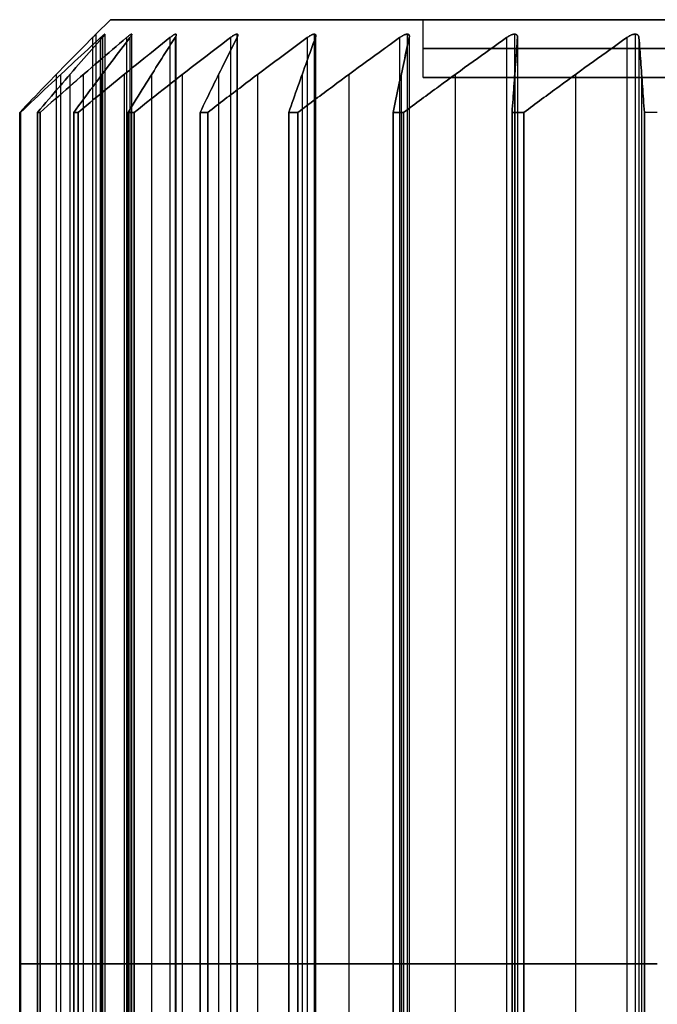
# Model space of a CAD drawing. Header units: centimetres. Extents: x -11.4 to 11.4, y -26.1 to 0.
# Tile 244 of 256: x 0.877 to 1.427, y -10.15 to -9.3. Entities that reach past the tile are written whole.
import ezdxf

# ---------------------------------------------------------------- set-up
doc = ezdxf.new("R2010")
doc.units = ezdxf.units.CM
doc.layers.add('Default', color=7, linetype='Continuous', true_color=0x000000)

msp = doc.modelspace()

# ---------------------------------------------------------------- linework, layer by layer
at = {"layer": 'Default'}
for p, q in [((0.955, -9.3), (0.94252, -9.31248)), ((1.225, -9.3), (0.955, -9.3)), ((1.225, -9.35), (1.225, -9.3)), ((0.94252, -9.31248), (0.94252, -10.91752)), ((0.95023, -9.31248, 0.14712), (0.95023, -10.91752, 0.14712)), ((0.95023, -9.31248, -0.14712), (0.95023, -10.91752, -0.14712)), ((0.97328, -9.31248, 0.29263), (0.97328, -10.91752, 0.29263)), ((0.97328, -9.31248, -0.29263), (0.97328, -10.91752, -0.29263)), ((1.01141, -9.31248, 0.43494), (1.01141, -10.91752, 0.43494)), ((1.01141, -9.31248, -0.43494), (1.01141, -10.91752, -0.43494)), ((1.0642, -9.31248, 0.57247), (1.0642, -10.91752, 0.57247)), ((1.0642, -9.31248, -0.57247), (1.0642, -10.91752, -0.57247)), ((1.13109, -9.31248, 0.70374), (1.13109, -10.91752, 0.70374)), ((1.13109, -9.31248, -0.70374), (1.13109, -10.91752, -0.70374)), ((1.21132, -9.31248, 0.8273), (1.21132, -10.91752, 0.8273)), ((1.21132, -9.31248, -0.8273), (1.21132, -10.91752, -0.8273)), ((1.30404, -9.31248, 0.94179), (1.30404, -10.91752, 0.94179)), ((1.30404, -9.31248, -0.94179), (1.30404, -10.91752, -0.94179)), ((1.40821, -9.31248, 1.04596), (1.40821, -10.91752, 1.04596)), ((1.40821, -9.31248, -1.04596), (1.40821, -10.91752, -1.04596)), ((0.90813, -9.34739, -0.03854), (0.90813, -10.88261, -0.03854)), ((0.90813, -9.34739, 0.03854), (0.90813, -10.88261, 0.03854)), ((0.912, -9.34739, -0.11239), (0.912, -10.88261, -0.11239)), ((0.912, -9.34739, 0.11239), (0.912, -10.88261, 0.11239)), ((0.92005, -9.34739, 0.18904), (0.92005, -10.88261, 0.18904)), ((0.92005, -9.34739, -0.18904), (0.92005, -10.88261, -0.18904)), ((0.93162, -9.34739, 0.26209), (0.93162, -10.88261, 0.26209)), ((0.93162, -9.34739, -0.26209), (0.93162, -10.88261, -0.26209)), ((0.94765, -9.34739, 0.33748), (0.94765, -10.88261, 0.33748)), ((0.94765, -9.34739, -0.33748), (0.94765, -10.88261, -0.33748)), ((0.96679, -9.34739, 0.40891), (0.96679, -10.88261, 0.40891)), ((0.96679, -9.34739, -0.40891), (0.96679, -10.88261, -0.40891)), ((0.9906, -9.34739, 0.48221), (0.9906, -10.88261, 0.48221)), ((0.9906, -9.34739, -0.48221), (0.9906, -10.88261, -0.48221)), ((1.01711, -9.34739, 0.55126), (1.01711, -10.88261, 0.55126)), ((1.01711, -9.34739, -0.55126), (1.01711, -10.88261, -0.55126)), ((1.04846, -9.34739, 0.62167), (1.04846, -10.88261, 0.62167)), ((1.04846, -9.34739, -0.62167), (1.04846, -10.88261, -0.62167)), ((1.08203, -9.34739, 0.68756), (1.08203, -10.88261, 0.68756)), ((1.08203, -9.34739, -0.68756), (1.08203, -10.88261, -0.68756)), ((1.12057, -9.34739, 0.75431), (1.12057, -10.88261, 0.75431)), ((1.12057, -9.34739, -0.75431), (1.12057, -10.88261, -0.75431)), ((1.16085, -9.34739, 0.81634), (1.16085, -10.88261, 0.81634)), ((1.16085, -9.34739, -0.81634), (1.16085, -10.88261, -0.81634)), ((1.20615, -9.34739, 0.87869), (1.20615, -10.88261, 0.87869)), ((1.20615, -9.34739, -0.87869), (1.20615, -10.88261, -0.87869)), ((1.25269, -9.34739, 0.93616), (1.25269, -10.88261, 0.93616)), ((1.25269, -9.34739, -0.93616), (1.25269, -10.88261, -0.93616)), ((1.30426, -9.34739, 0.99344), (1.30426, -10.88261, 0.99344)), ((1.30426, -9.34739, -0.99344), (1.30426, -10.88261, -0.99344)), ((1.35656, -9.34739, 1.04574), (1.35656, -10.88261, 1.04574)), ((1.35656, -9.34739, -1.04574), (1.35656, -10.88261, -1.04574)), ((1.41384, -9.34739, 1.09731), (1.41384, -10.88261, 1.09731)), ((1.41384, -9.34739, -1.09731), (1.41384, -10.88261, -1.09731)), ((1.71, -9.35), (1.225, -9.35)), ((0.87666, -10.115, -0.07), (0.93959, -10.115, -0.00707)), ((0.93959, -10.115, 0.00707), (0.87666, -10.115, 0.07)), ((0.94658, -10.115, -0.1404), (0.87742, -10.115, -0.08439)), ((0.87742, -10.115, 0.08439), (0.94658, -10.115, 0.1404)), ((0.94806, -10.115, 0.15446), (0.89205, -10.115, 0.22362)), ((0.89205, -10.115, -0.22362), (0.94806, -10.115, -0.15446)), ((0.8943, -10.115, 0.23785), (0.96894, -10.115, 0.28632)), ((0.96894, -10.115, -0.28632), (0.8943, -10.115, -0.23785)), ((0.97188, -10.115, 0.30016), (0.92341, -10.115, 0.37479)), ((0.92341, -10.115, -0.37479), (0.97188, -10.115, -0.30016)), ((0.92714, -10.115, 0.38871), (1.00644, -10.115, 0.42912)), ((1.00644, -10.115, -0.42912), (0.92714, -10.115, -0.38871)), ((1.01081, -10.115, 0.44257), (0.9704, -10.115, 0.52186)), ((0.9704, -10.115, -0.52186), (1.01081, -10.115, -0.44257)), ((0.97557, -10.115, 0.53531), (1.05865, -10.115, 0.56721)), ((1.05865, -10.115, -0.56721), (0.97557, -10.115, -0.53531)), ((1.0644, -10.115, 0.58012), (1.03251, -10.115, 0.66321)), ((1.03251, -10.115, -0.66321), (1.0644, -10.115, -0.58012)), ((1.03905, -10.115, 0.67605), (1.12501, -10.115, 0.69908)), ((1.12501, -10.115, -0.69908), (1.03905, -10.115, -0.67605)), ((1.13209, -10.115, 0.71133), (1.10905, -10.115, 0.79729)), ((1.10905, -10.115, -0.79729), (1.13209, -10.115, -0.71133)), ((1.1169, -10.115, 0.80938), (1.2048, -10.115, 0.8233)), ((1.2048, -10.115, -0.8233), (1.1169, -10.115, -0.80938)), ((1.21311, -10.115, 0.83474), (1.19919, -10.115, 0.92264)), ((1.19919, -10.115, -0.92264), (1.21311, -10.115, -0.83474)), ((1.20826, -10.115, 0.93384), (1.29713, -10.115, 0.93849)), ((1.29713, -10.115, -0.93849), (1.20826, -10.115, -0.93384)), ((1.30659, -10.115, 0.949), (1.30194, -10.115, 1.03788)), ((1.30194, -10.115, -1.03788), (1.30659, -10.115, -0.949)), ((1.31212, -10.115, 1.04806), (1.401, -10.115, 1.04341)), ((1.401, -10.115, -1.04341), (1.31212, -10.115, -1.04806)), ((1.41151, -10.115, 1.05287), (1.41616, -10.115, 1.14174)), ((1.41616, -10.115, -1.14174), (1.41151, -10.115, -1.05287))]:
    msp.add_line(p, q, dxfattribs=at)
at = {"layer": 'Default', "extrusion": (0, -1, 0)}
for centre, radius, start, end in [((2.35, 0, 9.3), 1.395, 90, 270), ((2.35, 0, 9.3), 1.125, 90, 270), ((2.35, 0, 9.38), 1.475, 128.72014, 129.27986), ((0.93252, 0, 10.115), 0.01, 315, 45), ((0.94028, 0.14817, 10.115), 0.01, 309, 39), ((0.94028, -0.14817, 10.115), 0.01, 321, 51), ((0.9635, 0.29471, 10.115), 0.01, 303, 33), ((0.9635, -0.29471, 10.115), 0.01, 327, 57), ((1.0019, 0.43803, 10.115), 0.01, 297, 27), ((1.0019, -0.43803, 10.115), 0.01, 333, 63), ((1.05507, 0.57654, 10.115), 0.01, 291, 21), ((1.05507, -0.57654, 10.115), 0.01, 339, 69), ((1.12243, 0.70874, 10.115), 0.01, 285, 15), ((1.12243, -0.70874, 10.115), 0.01, 345, 75), ((1.20323, 0.83317, 10.115), 0.01, 279, 9), ((1.20323, -0.83317, 10.115), 0.01, 351, 81), ((1.29661, 0.94848, 10.115), 0.01, 273, 3), ((1.29661, -0.94848, 10.115), 0.01, 357, 87), ((1.40152, 1.05339, 10.115), 0.01, 267, 357), ((1.40152, -1.05339, 10.115), 0.01, 3, 93)]:
    msp.add_arc(centre, radius, start, end, dxfattribs=at)
at = {"layer": 'Default', "extrusion": (0, 1, 0)}
for centre, radius, start, end in [((-2.35, 0, -9.325), 1.125, 270, 90), ((-2.35, 0, -9.35), 1.125, 270, 90), ((-2.35, 0, -9.38), 1.475, 2.72014, 3.27986), ((-2.35, 0, -9.38), 1.475, 356.72014, 357.27986), ((-2.35, 0, -9.38), 1.475, 350.72014, 351.27986), ((-2.35, 0, -9.38), 1.475, 8.72014, 9.27986), ((-2.35, 0, -9.38), 1.475, 344.72014, 345.27986), ((-2.35, 0, -9.38), 1.475, 14.72014, 15.27986), ((-2.35, 0, -9.38), 1.475, 338.72014, 339.27986), ((-2.35, 0, -9.38), 1.475, 20.72014, 21.27986), ((-2.35, 0, -9.38), 1.475, 332.72014, 333.27986), ((-2.35, 0, -9.38), 1.475, 26.72014, 27.27986), ((-2.35, 0, -9.38), 1.475, 326.72014, 327.27986), ((-2.35, 0, -9.38), 1.475, 32.72014, 33.27986), ((-2.35, 0, -9.38), 1.475, 320.72014, 321.27986), ((-2.35, 0, -9.38), 1.475, 38.72014, 39.27986), ((-2.35, 0, -9.38), 1.475, 314.72014, 315.27986), ((-2.35, 0, -9.38), 1.475, 44.72014, 45.27986), ((-2.35, 0, -9.38), 1.475, 308.72014, 309.27986), ((-2.35, 0, -10.115), 1.475, 356.72014, 357.27986), ((-2.35, 0, -10.115), 1.475, 2.72014, 3.27986), ((-2.35, 0, -10.115), 1.475, 8.72014, 9.27986), ((-2.35, 0, -10.115), 1.475, 350.72014, 351.27986), ((-2.35, 0, -10.115), 1.475, 14.72014, 15.27986), ((-2.35, 0, -10.115), 1.475, 344.72014, 345.27986), ((-2.35, 0, -10.115), 1.475, 20.72014, 21.27986), ((-2.35, 0, -10.115), 1.475, 338.72014, 339.27986), ((-2.35, 0, -10.115), 1.475, 26.72014, 27.27986), ((-2.35, 0, -10.115), 1.475, 332.72014, 333.27986), ((-2.35, 0, -10.115), 1.475, 32.72014, 33.27986), ((-2.35, 0, -10.115), 1.475, 326.72014, 327.27986), ((-2.35, 0, -10.115), 1.475, 38.72014, 39.27986), ((-2.35, 0, -10.115), 1.475, 320.72014, 321.27986), ((-2.35, 0, -10.115), 1.475, 44.72014, 45.27986), ((-2.35, 0, -10.115), 1.475, 314.72014, 315.27986), ((-2.35, 0, -10.115), 1.475, 50.72014, 51.27986), ((-2.35, 0, -10.115), 1.475, 308.72014, 309.27986)]:
    msp.add_arc(centre, radius, start, end, dxfattribs=at)
at = {"layer": 'Default'}
for points, degree in [([(0.87666, -9.38, -0.07), (0.88394, -9.37239, -0.06273), (0.8983, -9.35746, -0.04836), (0.91925, -9.33597, -0.02741), (0.93287, -9.32218, -0.01379), (0.93959, -9.31543, -0.00707)], 3), ([(0.93959, -9.31543, 0.00707), (0.93287, -9.32218, 0.01379), (0.91926, -9.33596, 0.02741), (0.89831, -9.35745, 0.04835), (0.88394, -9.37238, 0.06272), (0.87666, -9.38, 0.07)], 3), ([(0.94658, -9.31543, -0.1404), (0.9392, -9.32218, -0.13442), (0.92423, -9.33596, -0.1223), (0.90121, -9.35745, -0.10365), (0.88542, -9.37238, -0.09087), (0.87742, -9.38, -0.08439)], 3), ([(0.87742, -9.38, 0.08439), (0.88541, -9.37239, 0.09086), (0.9012, -9.35746, 0.10365), (0.92422, -9.33597, 0.12229), (0.93919, -9.32218, 0.13441), (0.94658, -9.31543, 0.1404)], 3), ([(0.94806, -9.31543, 0.15446), (0.94208, -9.32218, 0.16184), (0.92996, -9.33596, 0.17681), (0.91131, -9.35745, 0.19983), (0.89853, -9.37238, 0.21562), (0.89205, -9.38, 0.22362)], 3), ([(0.89205, -9.38, -0.22362), (0.89852, -9.37239, -0.21563), (0.91131, -9.35746, -0.19984), (0.92995, -9.33597, -0.17682), (0.94208, -9.32218, -0.16185), (0.94806, -9.31543, -0.15446)], 3), ([(0.8943, -9.38, 0.23785), (0.90293, -9.37239, 0.24346), (0.91997, -9.35746, 0.25452), (0.94481, -9.33597, 0.27066), (0.96097, -9.32218, 0.28115), (0.96894, -9.31543, 0.28632)], 3), ([(0.96894, -9.31543, -0.28632), (0.96098, -9.32218, -0.28115), (0.94482, -9.33596, -0.27066), (0.91998, -9.35745, -0.25453), (0.90294, -9.37238, -0.24346), (0.8943, -9.38, -0.23785)], 3), ([(0.97188, -9.31543, 0.30016), (0.96671, -9.32218, 0.30812), (0.95622, -9.33596, 0.32427), (0.94008, -9.35745, 0.34912), (0.92902, -9.37238, 0.36616), (0.92341, -9.38, 0.37479)], 3), ([(0.92341, -9.38, -0.37479), (0.92902, -9.37239, -0.36617), (0.94008, -9.35746, -0.34913), (0.95621, -9.33597, -0.32428), (0.96671, -9.32218, -0.30813), (0.97188, -9.31543, -0.30016)], 3), ([(0.92714, -9.38, 0.38871), (0.93631, -9.37239, 0.39338), (0.95441, -9.35746, 0.4026), (0.9808, -9.33597, 0.41605), (0.99797, -9.32218, 0.4248), (1.00644, -9.31543, 0.42912)], 3), ([(1.00644, -9.31543, -0.42912), (0.99797, -9.32218, -0.4248), (0.98081, -9.33596, -0.41606), (0.95442, -9.35745, -0.40261), (0.93631, -9.37238, -0.39339), (0.92714, -9.38, -0.38871)], 3), ([(0.93959, -9.31543, -0.00707), (0.93985, -9.31516, -0.00681), (0.94034, -9.31468, -0.00627), (0.94095, -9.31406, -0.00541), (0.94145, -9.31355, -0.00453), (0.94185, -9.31316, -0.00364), (0.94215, -9.31285, -0.00274), (0.94237, -9.31263, -0.00182), (0.94249, -9.31251, -0.0009), (0.94253, -9.31247, 0.00001), (0.94249, -9.31251, 0.00091), (0.94237, -9.31263, 0.00182), (0.94215, -9.31285, 0.00274), (0.94185, -9.31316, 0.00364), (0.94145, -9.31355, 0.00453), (0.94095, -9.31406, 0.00541), (0.94034, -9.31467, 0.00626), (0.93985, -9.31516, 0.00681), (0.93959, -9.31543, 0.00707)], 3), ([(0.93959, -9.31543, -0.00707), (0.93959, -10.115, -0.00707), (0.93959, -10.91457, -0.00707)], 2), ([(0.93959, -9.31543, 0.00707), (0.93959, -10.115, 0.00707), (0.93959, -10.91457, 0.00707)], 2), ([(0.94658, -9.31543, 0.1404), (0.94687, -9.31516, 0.14063), (0.94741, -9.31468, 0.14112), (0.94811, -9.31406, 0.14191), (0.9487, -9.31355, 0.14273), (0.94918, -9.31316, 0.14357), (0.94958, -9.31285, 0.14444), (0.94989, -9.31263, 0.14533), (0.95011, -9.31251, 0.14623), (0.95024, -9.31247, 0.14713), (0.9503, -9.31251, 0.14803), (0.95027, -9.31263, 0.14895), (0.95015, -9.31285, 0.14988), (0.94994, -9.31316, 0.15081), (0.94964, -9.31355, 0.15173), (0.94924, -9.31406, 0.15266), (0.94872, -9.31467, 0.15358), (0.94829, -9.31516, 0.15417), (0.94806, -9.31543, 0.15446)], 3), ([(0.94806, -9.31543, -0.15446), (0.94829, -9.31516, -0.15417), (0.94872, -9.31468, -0.15358), (0.94924, -9.31406, -0.15266), (0.94964, -9.31355, -0.15174), (0.94994, -9.31316, -0.15081), (0.95015, -9.31285, -0.14988), (0.95027, -9.31263, -0.14895), (0.9503, -9.31251, -0.14802), (0.95024, -9.31247, -0.14711), (0.95011, -9.31251, -0.14622), (0.94989, -9.31263, -0.14532), (0.94958, -9.31285, -0.14444), (0.94918, -9.31316, -0.14357), (0.9487, -9.31355, -0.14273), (0.94811, -9.31406, -0.14191), (0.94741, -9.31467, -0.14112), (0.94687, -9.31516, -0.14063), (0.94658, -9.31543, -0.1404)], 3), ([(0.94658, -10.91457, -0.1404), (0.94658, -10.115, -0.1404), (0.94658, -9.31543, -0.1404)], 2), ([(0.94658, -9.31543, 0.1404), (0.94658, -10.115, 0.1404), (0.94658, -10.91457, 0.1404)], 2), ([(0.94806, -9.31543, 0.15446), (0.94806, -10.115, 0.15446), (0.94806, -10.91457, 0.15446)], 2), ([(0.94806, -9.31543, -0.15446), (0.94806, -10.115, -0.15446), (0.94806, -10.91457, -0.15446)], 2), ([(0.96894, -9.31543, 0.28632), (0.96925, -9.31516, 0.28653), (0.96984, -9.31468, 0.28696), (0.97062, -9.31406, 0.28767), (0.97129, -9.31355, 0.28842), (0.97186, -9.31316, 0.28921), (0.97235, -9.31285, 0.29003), (0.97275, -9.31263, 0.29088), (0.97306, -9.31251, 0.29175), (0.97329, -9.31247, 0.29263), (0.97344, -9.31251, 0.29353), (0.97351, -9.31263, 0.29445), (0.97349, -9.31285, 0.29539), (0.97338, -9.31316, 0.29633), (0.97318, -9.31355, 0.29728), (0.97287, -9.31406, 0.29824), (0.97245, -9.31467, 0.29921), (0.97208, -9.31516, 0.29985), (0.97188, -9.31543, 0.30016)], 3), ([(0.97188, -9.31543, -0.30016), (0.97208, -9.31516, -0.29985), (0.97245, -9.31468, -0.29921), (0.97287, -9.31406, -0.29825), (0.97318, -9.31355, -0.29728), (0.97338, -9.31316, -0.29633), (0.97349, -9.31285, -0.29539), (0.97351, -9.31263, -0.29444), (0.97344, -9.31251, -0.29352), (0.97329, -9.31247, -0.29262), (0.97306, -9.31251, -0.29175), (0.97275, -9.31263, -0.29088), (0.97235, -9.31285, -0.29003), (0.97186, -9.31316, -0.28921), (0.97129, -9.31355, -0.28843), (0.97062, -9.31406, -0.28767), (0.96984, -9.31467, -0.28696), (0.96925, -9.31516, -0.28653), (0.96894, -9.31543, -0.28632)], 3), ([(0.96894, -9.31543, 0.28632), (0.96894, -10.115, 0.28632), (0.96894, -10.91457, 0.28632)], 2), ([(0.96894, -9.31543, -0.28632), (0.96894, -10.115, -0.28632), (0.96894, -10.91457, -0.28632)], 2), ([(1.01081, -9.31543, 0.44257), (1.00649, -9.32218, 0.45103), (0.99775, -9.33596, 0.46819), (0.9843, -9.35745, 0.49459), (0.97508, -9.37238, 0.51269), (0.9704, -9.38, 0.52186)], 3), ([(0.9704, -9.38, -0.52186), (0.97507, -9.37239, -0.51269), (0.9843, -9.35746, -0.4946), (0.99775, -9.33597, -0.4682), (1.00649, -9.32218, -0.45103), (1.01081, -9.31543, -0.44257)], 3), ([(0.97188, -9.31543, 0.30016), (0.97188, -10.115, 0.30016), (0.97188, -10.91457, 0.30016)], 2), ([(0.97188, -9.31543, -0.30016), (0.97188, -10.115, -0.30016), (0.97188, -10.91457, -0.30016)], 2), ([(0.97557, -9.38, 0.53531), (0.98517, -9.37239, 0.539), (1.00413, -9.35746, 0.54628), (1.03179, -9.33597, 0.5569), (1.04978, -9.32218, 0.5638), (1.05865, -9.31543, 0.56721)], 3), ([(1.05865, -9.31543, -0.56721), (1.04978, -9.32218, -0.5638), (1.0318, -9.33596, -0.5569), (1.00415, -9.35745, -0.54628), (0.98518, -9.37238, -0.539), (0.97557, -9.38, -0.53531)], 3), ([(1.00644, -9.31543, 0.42912), (1.00677, -9.31516, 0.42928), (1.0074, -9.31468, 0.42965), (1.00825, -9.31406, 0.43028), (1.00899, -9.31355, 0.43096), (1.00964, -9.31316, 0.43168), (1.01021, -9.31285, 0.43244), (1.0107, -9.31263, 0.43325), (1.0111, -9.31251, 0.43409), (1.01142, -9.31247, 0.43494), (1.01166, -9.31251, 0.43581), (1.01182, -9.31263, 0.43672), (1.0119, -9.31285, 0.43765), (1.01189, -9.31316, 0.43861), (1.01179, -9.31355, 0.43957), (1.01159, -9.31406, 0.44056), (1.01127, -9.31467, 0.44157), (1.01097, -9.31516, 0.44223), (1.01081, -9.31543, 0.44257)], 3), ([(1.01081, -9.31543, -0.44257), (1.01097, -9.31516, -0.44224), (1.01127, -9.31468, -0.44157), (1.01159, -9.31406, -0.44056), (1.01179, -9.31355, -0.43957), (1.01189, -9.31316, -0.43861), (1.0119, -9.31285, -0.43765), (1.01182, -9.31263, -0.43671), (1.01166, -9.31251, -0.4358), (1.01142, -9.31247, -0.43493), (1.0111, -9.31251, -0.43408), (1.0107, -9.31263, -0.43325), (1.01021, -9.31285, -0.43244), (1.00964, -9.31316, -0.43168), (1.009, -9.31355, -0.43096), (1.00825, -9.31406, -0.43028), (1.0074, -9.31467, -0.42965), (1.00677, -9.31516, -0.42928), (1.00644, -9.31543, -0.42912)], 3), ([(1.00644, -9.31543, 0.42912), (1.00644, -10.115, 0.42912), (1.00644, -10.91457, 0.42912)], 2), ([(1.00644, -9.31543, -0.42912), (1.00644, -10.115, -0.42912), (1.00644, -10.91457, -0.42912)], 2), ([(1.01081, -9.31543, 0.44257), (1.01081, -10.115, 0.44257), (1.01081, -10.91457, 0.44257)], 2), ([(1.01081, -9.31543, -0.44257), (1.01081, -10.115, -0.44257), (1.01081, -10.91457, -0.44257)], 2), ([(1.0644, -9.31543, 0.58012), (1.061, -9.32218, 0.58899), (1.0541, -9.33596, 0.60697), (1.04348, -9.35745, 0.63463), (1.0362, -9.37238, 0.6536), (1.03251, -9.38, 0.66321)], 3), ([(1.03251, -9.38, -0.66321), (1.0362, -9.37239, -0.6536), (1.04348, -9.35746, -0.63464), (1.05409, -9.33597, -0.60698), (1.061, -9.32218, -0.589), (1.0644, -9.31543, -0.58012)], 3), ([(1.03905, -9.38, 0.67605), (1.04899, -9.37239, 0.67871), (1.06861, -9.35746, 0.68397), (1.09723, -9.33597, 0.69163), (1.11583, -9.32218, 0.69662), (1.12501, -9.31543, 0.69908)], 3), ([(1.12501, -9.31543, -0.69908), (1.11584, -9.32218, -0.69662), (1.09724, -9.33596, -0.69164), (1.06862, -9.35745, -0.68397), (1.04899, -9.37238, -0.67871), (1.03905, -9.38, -0.67605)], 3), ([(1.05865, -9.31543, 0.56721), (1.059, -9.31516, 0.56734), (1.05966, -9.31468, 0.56764), (1.06057, -9.31406, 0.56817), (1.06139, -9.31355, 0.56877), (1.06211, -9.31316, 0.56942), (1.06275, -9.31285, 0.57012), (1.06332, -9.31263, 0.57087), (1.06381, -9.31251, 0.57166), (1.06422, -9.31247, 0.57247), (1.06455, -9.31251, 0.57332), (1.0648, -9.31263, 0.5742), (1.06498, -9.31285, 0.57512), (1.06507, -9.31316, 0.57607), (1.06507, -9.31355, 0.57704), (1.06497, -9.31406, 0.57805), (1.06476, -9.31467, 0.57908), (1.06454, -9.31516, 0.57978), (1.0644, -9.31543, 0.58012)], 3), ([(1.0644, -9.31543, -0.58012), (1.06454, -9.31516, -0.57978), (1.06476, -9.31468, -0.57908), (1.06497, -9.31406, -0.57805), (1.06507, -9.31355, -0.57704), (1.06507, -9.31316, -0.57607), (1.06498, -9.31285, -0.57513), (1.0648, -9.31263, -0.5742), (1.06455, -9.31251, -0.57331), (1.06421, -9.31247, -0.57246), (1.06381, -9.31251, -0.57165), (1.06332, -9.31263, -0.57087), (1.06275, -9.31285, -0.57012), (1.06211, -9.31316, -0.56942), (1.06139, -9.31355, -0.56877), (1.06057, -9.31406, -0.56817), (1.05966, -9.31467, -0.56764), (1.059, -9.31516, -0.56734), (1.05865, -9.31543, -0.56721)], 3), ([(1.05865, -9.31543, 0.56721), (1.05865, -10.115, 0.56721), (1.05865, -10.91457, 0.56721)], 2), ([(1.05865, -9.31543, -0.56721), (1.05865, -10.115, -0.56721), (1.05865, -10.91457, -0.56721)], 2), ([(1.0644, -9.31543, 0.58012), (1.0644, -10.115, 0.58012), (1.0644, -10.91457, 0.58012)], 2), ([(1.0644, -9.31543, -0.58012), (1.0644, -10.115, -0.58012), (1.0644, -10.91457, -0.58012)], 2), ([(1.13209, -9.31543, 0.71133), (1.12963, -9.32218, 0.7205), (1.12464, -9.33596, 0.73911), (1.11697, -9.35745, 0.76772), (1.11172, -9.37238, 0.78735), (1.10905, -9.38, 0.79729)], 3), ([(1.10905, -9.38, -0.79729), (1.11171, -9.37239, -0.78735), (1.11697, -9.35746, -0.76773), (1.12464, -9.33597, -0.73912), (1.12963, -9.32218, -0.72051), (1.13209, -9.31543, -0.71133)], 3), ([(1.1169, -9.38, 0.80938), (1.12706, -9.37239, 0.81098), (1.14712, -9.35746, 0.81416), (1.17638, -9.33597, 0.8188), (1.19541, -9.32218, 0.82181), (1.2048, -9.31543, 0.8233)], 3), ([(1.2048, -9.31543, -0.8233), (1.19542, -9.32218, -0.82181), (1.1764, -9.33596, -0.8188), (1.14713, -9.35745, -0.81416), (1.12707, -9.37238, -0.81099), (1.1169, -9.38, -0.80938)], 3), ([(1.12501, -9.31543, 0.69908), (1.12537, -9.31516, 0.69918), (1.12606, -9.31468, 0.6994), (1.12703, -9.31406, 0.69984), (1.1279, -9.31355, 0.70035), (1.12868, -9.31316, 0.70092), (1.1294, -9.31285, 0.70155), (1.13004, -9.31263, 0.70224), (1.13061, -9.31251, 0.70297), (1.1311, -9.31247, 0.70374), (1.13152, -9.31251, 0.70454), (1.13187, -9.31263, 0.7054), (1.13214, -9.31285, 0.7063), (1.13233, -9.31316, 0.70723), (1.13243, -9.31355, 0.70819), (1.13243, -9.31406, 0.7092), (1.13233, -9.31467, 0.71025), (1.13218, -9.31516, 0.71097), (1.13209, -9.31543, 0.71133)], 3), ([(1.13209, -9.31543, -0.71133), (1.13218, -9.31516, -0.71097), (1.13233, -9.31468, -0.71026), (1.13243, -9.31406, -0.70921), (1.13243, -9.31355, -0.70819), (1.13233, -9.31316, -0.70723), (1.13214, -9.31285, -0.7063), (1.13186, -9.31263, -0.70539), (1.13151, -9.31251, -0.70454), (1.1311, -9.31247, -0.70373), (1.13061, -9.31251, -0.70297), (1.13004, -9.31263, -0.70224), (1.1294, -9.31285, -0.70155), (1.12868, -9.31316, -0.70092), (1.1279, -9.31355, -0.70035), (1.12703, -9.31406, -0.69984), (1.12607, -9.31467, -0.69941), (1.12537, -9.31516, -0.69918), (1.12501, -9.31543, -0.69908)], 3), ([(1.12501, -9.31543, 0.69908), (1.12501, -10.115, 0.69908), (1.12501, -10.91457, 0.69908)], 2), ([(1.12501, -9.31543, -0.69908), (1.12501, -10.115, -0.69908), (1.12501, -10.91457, -0.69908)], 2), ([(1.13209, -9.31543, 0.71133), (1.13209, -10.115, 0.71133), (1.13209, -10.91457, 0.71133)], 2), ([(1.13209, -9.31543, -0.71133), (1.13209, -10.115, -0.71133), (1.13209, -10.91457, -0.71133)], 2), ([(1.21311, -9.31543, 0.83474), (1.21163, -9.32218, 0.84412), (1.20861, -9.33596, 0.86314), (1.20398, -9.35745, 0.8924), (1.2008, -9.37238, 0.91247), (1.19919, -9.38, 0.92264)], 3), ([(1.19919, -9.38, -0.92264), (1.2008, -9.37239, -0.91248), (1.20398, -9.35746, -0.89242), (1.20861, -9.33597, -0.86315), (1.21162, -9.32218, -0.84413), (1.21311, -9.31543, -0.83474)], 3), ([(1.2048, -9.31543, 0.8233), (1.20516, -9.31516, 0.82336), (1.20588, -9.31468, 0.82351), (1.20688, -9.31406, 0.82384), (1.2078, -9.31355, 0.82426), (1.20864, -9.31316, 0.82474), (1.20942, -9.31285, 0.8253), (1.21013, -9.31263, 0.82591), (1.21077, -9.31251, 0.82658), (1.21134, -9.31247, 0.82729), (1.21184, -9.31251, 0.82805), (1.21227, -9.31263, 0.82886), (1.21264, -9.31285, 0.82973), (1.21292, -9.31316, 0.83064), (1.21312, -9.31355, 0.83158), (1.21324, -9.31406, 0.83259), (1.21324, -9.31467, 0.83364), (1.21317, -9.31516, 0.83437), (1.21311, -9.31543, 0.83474)], 3), ([(1.21311, -9.31543, -0.83474), (1.21317, -9.31516, -0.83437), (1.21324, -9.31468, -0.83365), (1.21324, -9.31406, -0.83259), (1.21312, -9.31355, -0.83159), (1.21292, -9.31316, -0.83064), (1.21264, -9.31285, -0.82973), (1.21227, -9.31263, -0.82886), (1.21183, -9.31251, -0.82804), (1.21133, -9.31247, -0.82728), (1.21077, -9.31251, -0.82658), (1.21013, -9.31263, -0.82591), (1.20942, -9.31285, -0.8253), (1.20864, -9.31316, -0.82474), (1.2078, -9.31355, -0.82426), (1.20688, -9.31406, -0.82384), (1.20588, -9.31467, -0.82351), (1.20517, -9.31516, -0.82336), (1.2048, -9.31543, -0.8233)], 3), ([(1.2048, -9.31543, 0.8233), (1.2048, -10.115, 0.8233), (1.2048, -10.91457, 0.8233)], 2), ([(1.2048, -9.31543, -0.8233), (1.2048, -10.115, -0.8233), (1.2048, -10.91457, -0.8233)], 2), ([(1.20826, -9.38, 0.93384), (1.21853, -9.37239, 0.93437), (1.23881, -9.35746, 0.93544), (1.2684, -9.33597, 0.93699), (1.28764, -9.32218, 0.938), (1.29713, -9.31543, 0.93849)], 3), ([(1.29713, -9.31543, -0.93849), (1.28764, -9.32218, -0.938), (1.26841, -9.33596, -0.93699), (1.23883, -9.35745, -0.93544), (1.21854, -9.37238, -0.93437), (1.20826, -9.38, -0.93384)], 3), ([(1.21311, -9.31543, 0.83474), (1.21311, -10.115, 0.83474), (1.21311, -10.91457, 0.83474)], 2), ([(1.21311, -9.31543, -0.83474), (1.21311, -10.115, -0.83474), (1.21311, -10.91457, -0.83474)], 2), ([(1.29713, -9.31543, 0.93849), (1.2975, -9.31516, 0.93851), (1.29822, -9.31468, 0.93859), (1.29926, -9.31406, 0.93882), (1.30022, -9.31355, 0.93914), (1.3011, -9.31316, 0.93953), (1.30193, -9.31285, 0.94), (1.30271, -9.31263, 0.94054), (1.30341, -9.31251, 0.94114), (1.30405, -9.31247, 0.94178), (1.30463, -9.31251, 0.94248), (1.30514, -9.31263, 0.94325), (1.3056, -9.31285, 0.94407), (1.30598, -9.31316, 0.94494), (1.30628, -9.31355, 0.94586), (1.30649, -9.31406, 0.94685), (1.30661, -9.31467, 0.9479), (1.30661, -9.31516, 0.94863), (1.30659, -9.31543, 0.949)], 3), ([(1.30659, -9.31543, -0.949), (1.30661, -9.31516, -0.94863), (1.30661, -9.31468, -0.9479), (1.30649, -9.31406, -0.94686), (1.30628, -9.31355, -0.94587), (1.30598, -9.31316, -0.94494), (1.3056, -9.31285, -0.94407), (1.30514, -9.31263, -0.94324), (1.30462, -9.31251, -0.94248), (1.30404, -9.31247, -0.94177), (1.30341, -9.31251, -0.94113), (1.3027, -9.31263, -0.94054), (1.30193, -9.31285, -0.94), (1.3011, -9.31316, -0.93953), (1.30022, -9.31355, -0.93914), (1.29926, -9.31406, -0.93882), (1.29823, -9.31467, -0.93859), (1.2975, -9.31516, -0.93851), (1.29713, -9.31543, -0.93849)], 3), ([(1.29713, -9.31543, 0.93849), (1.29713, -10.115, 0.93849), (1.29713, -10.91457, 0.93849)], 2), ([(1.29713, -9.31543, -0.93849), (1.29713, -10.115, -0.93849), (1.29713, -10.91457, -0.93849)], 2), ([(1.30659, -9.31543, 0.949), (1.3061, -9.32218, 0.95849), (1.30509, -9.33596, 0.97772), (1.30354, -9.35745, 1.00731), (1.30247, -9.37238, 1.0276), (1.30194, -9.38, 1.03788)], 3), ([(1.30194, -9.38, -1.03788), (1.30247, -9.37239, -1.0276), (1.30354, -9.35746, -1.00732), (1.30509, -9.33597, -0.97773), (1.3061, -9.32218, -0.95849), (1.30659, -9.31543, -0.949)], 3), ([(1.30659, -9.31543, 0.949), (1.30659, -10.115, 0.949), (1.30659, -10.91457, 0.949)], 2), ([(1.30659, -9.31543, -0.949), (1.30659, -10.115, -0.949), (1.30659, -10.91457, -0.949)], 2), ([(1.31212, -9.38, 1.04806), (1.3224, -9.37239, 1.04753), (1.34268, -9.35746, 1.04646), (1.37227, -9.33597, 1.04491), (1.39151, -9.32218, 1.0439), (1.401, -9.31543, 1.04341)], 3), ([(1.401, -9.31543, -1.04341), (1.39151, -9.32218, -1.0439), (1.37228, -9.33596, -1.04491), (1.34269, -9.35745, -1.04646), (1.3224, -9.37238, -1.04753), (1.31212, -9.38, -1.04806)], 3), ([(1.401, -9.31543, 1.04341), (1.40137, -9.31516, 1.04339), (1.4021, -9.31468, 1.04339), (1.40314, -9.31406, 1.04351), (1.40413, -9.31355, 1.04372), (1.40506, -9.31316, 1.04402), (1.40593, -9.31285, 1.0444), (1.40676, -9.31263, 1.04486), (1.40752, -9.31251, 1.04538), (1.40823, -9.31247, 1.04596), (1.40887, -9.31251, 1.04659), (1.40946, -9.31263, 1.0473), (1.41, -9.31285, 1.04807), (1.41047, -9.31316, 1.0489), (1.41086, -9.31355, 1.04978), (1.41118, -9.31406, 1.05074), (1.41141, -9.31467, 1.05177), (1.41149, -9.31516, 1.0525), (1.41151, -9.31543, 1.05287)], 3), ([(1.41151, -9.31543, -1.05287), (1.41149, -9.31516, -1.0525), (1.41141, -9.31468, -1.05178), (1.41118, -9.31406, -1.05074), (1.41086, -9.31355, -1.04978), (1.41047, -9.31316, -1.0489), (1.41, -9.31285, -1.04807), (1.40946, -9.31263, -1.04729), (1.40886, -9.31251, -1.04659), (1.40822, -9.31247, -1.04595), (1.40752, -9.31251, -1.04537), (1.40675, -9.31263, -1.04486), (1.40593, -9.31285, -1.0444), (1.40506, -9.31316, -1.04402), (1.40414, -9.31355, -1.04372), (1.40315, -9.31406, -1.04351), (1.4021, -9.31467, -1.04339), (1.40137, -9.31516, -1.04339), (1.401, -9.31543, -1.04341)], 3), ([(1.401, -9.31543, 1.04341), (1.401, -10.115, 1.04341), (1.401, -10.91457, 1.04341)], 2), ([(1.401, -9.31543, -1.04341), (1.401, -10.115, -1.04341), (1.401, -10.91457, -1.04341)], 2), ([(1.41151, -9.31543, 1.05287), (1.41151, -10.115, 1.05287), (1.41151, -10.91457, 1.05287)], 2), ([(1.41151, -9.31543, 1.05287), (1.412, -9.32218, 1.06236), (1.41301, -9.33596, 1.08159), (1.41456, -9.35745, 1.11117), (1.41563, -9.37238, 1.13146), (1.41616, -9.38, 1.14174)], 3), ([(1.41616, -9.38, -1.14174), (1.41563, -9.37239, -1.13147), (1.41456, -9.35746, -1.11119), (1.41301, -9.33597, -1.0816), (1.412, -9.32218, -1.06236), (1.41151, -9.31543, -1.05287)], 3), ([(1.41151, -9.31543, -1.05287), (1.41151, -10.115, -1.05287), (1.41151, -10.91457, -1.05287)], 2), ([(0.87666, -10.85, -0.07), (0.87666, -10.115, -0.07), (0.87666, -9.38, -0.07)], 2), ([(0.87666, -9.38, 0.07), (0.87666, -10.115, 0.07), (0.87666, -10.85, 0.07)], 2), ([(0.87742, -9.38, -0.08439), (0.87742, -10.115, -0.08439), (0.87742, -10.85, -0.08439)], 2), ([(0.87742, -10.85, 0.08439), (0.87742, -10.115, 0.08439), (0.87742, -9.38, 0.08439)], 2), ([(0.89205, -9.38, 0.22362), (0.89205, -10.115, 0.22362), (0.89205, -10.85, 0.22362)], 2), ([(0.89205, -10.85, -0.22362), (0.89205, -10.115, -0.22362), (0.89205, -9.38, -0.22362)], 2), ([(0.8943, -10.85, 0.23785), (0.8943, -10.115, 0.23785), (0.8943, -9.38, 0.23785)], 2), ([(0.8943, -9.38, -0.23785), (0.8943, -10.115, -0.23785), (0.8943, -10.85, -0.23785)], 2), ([(0.92341, -9.38, 0.37479), (0.92341, -10.115, 0.37479), (0.92341, -10.85, 0.37479)], 2), ([(0.92341, -10.85, -0.37479), (0.92341, -10.115, -0.37479), (0.92341, -9.38, -0.37479)], 2), ([(0.92714, -10.85, 0.38871), (0.92714, -10.115, 0.38871), (0.92714, -9.38, 0.38871)], 2), ([(0.92714, -9.38, -0.38871), (0.92714, -10.115, -0.38871), (0.92714, -10.85, -0.38871)], 2), ([(0.9704, -9.38, 0.52186), (0.9704, -10.115, 0.52186), (0.9704, -10.85, 0.52186)], 2), ([(0.9704, -10.85, -0.52186), (0.9704, -10.115, -0.52186), (0.9704, -9.38, -0.52186)], 2), ([(0.97557, -10.85, 0.53531), (0.97557, -10.115, 0.53531), (0.97557, -9.38, 0.53531)], 2), ([(0.97557, -9.38, -0.53531), (0.97557, -10.115, -0.53531), (0.97557, -10.85, -0.53531)], 2), ([(1.03251, -9.38, 0.66321), (1.03251, -10.115, 0.66321), (1.03251, -10.85, 0.66321)], 2), ([(1.03251, -10.85, -0.66321), (1.03251, -10.115, -0.66321), (1.03251, -9.38, -0.66321)], 2), ([(1.03905, -10.85, 0.67605), (1.03905, -10.115, 0.67605), (1.03905, -9.38, 0.67605)], 2), ([(1.03905, -9.38, -0.67605), (1.03905, -10.115, -0.67605), (1.03905, -10.85, -0.67605)], 2), ([(1.10905, -9.38, 0.79729), (1.10905, -10.115, 0.79729), (1.10905, -10.85, 0.79729)], 2), ([(1.10905, -10.85, -0.79729), (1.10905, -10.115, -0.79729), (1.10905, -9.38, -0.79729)], 2), ([(1.1169, -10.85, 0.80938), (1.1169, -10.115, 0.80938), (1.1169, -9.38, 0.80938)], 2), ([(1.1169, -9.38, -0.80938), (1.1169, -10.115, -0.80938), (1.1169, -10.85, -0.80938)], 2), ([(1.19919, -9.38, 0.92264), (1.19919, -10.115, 0.92264), (1.19919, -10.85, 0.92264)], 2), ([(1.19919, -10.85, -0.92264), (1.19919, -10.115, -0.92264), (1.19919, -9.38, -0.92264)], 2), ([(1.20826, -10.85, 0.93384), (1.20826, -10.115, 0.93384), (1.20826, -9.38, 0.93384)], 2), ([(1.20826, -9.38, -0.93384), (1.20826, -10.115, -0.93384), (1.20826, -10.85, -0.93384)], 2), ([(1.30194, -9.38, 1.03788), (1.30194, -10.115, 1.03788), (1.30194, -10.85, 1.03788)], 2), ([(1.30194, -10.85, -1.03788), (1.30194, -10.115, -1.03788), (1.30194, -9.38, -1.03788)], 2), ([(1.31212, -10.85, 1.04806), (1.31212, -10.115, 1.04806), (1.31212, -9.38, 1.04806)], 2), ([(1.31212, -9.38, -1.04806), (1.31212, -10.115, -1.04806), (1.31212, -10.85, -1.04806)], 2), ([(1.41616, -9.38, 1.14174), (1.41616, -10.115, 1.14174), (1.41616, -10.85, 1.14174)], 2), ([(1.41616, -10.85, -1.14174), (1.41616, -10.115, -1.14174), (1.41616, -9.38, -1.14174)], 2)]:
    msp.add_open_spline(points, degree=degree, dxfattribs=at)

doc.saveas('drawing.dxf')
